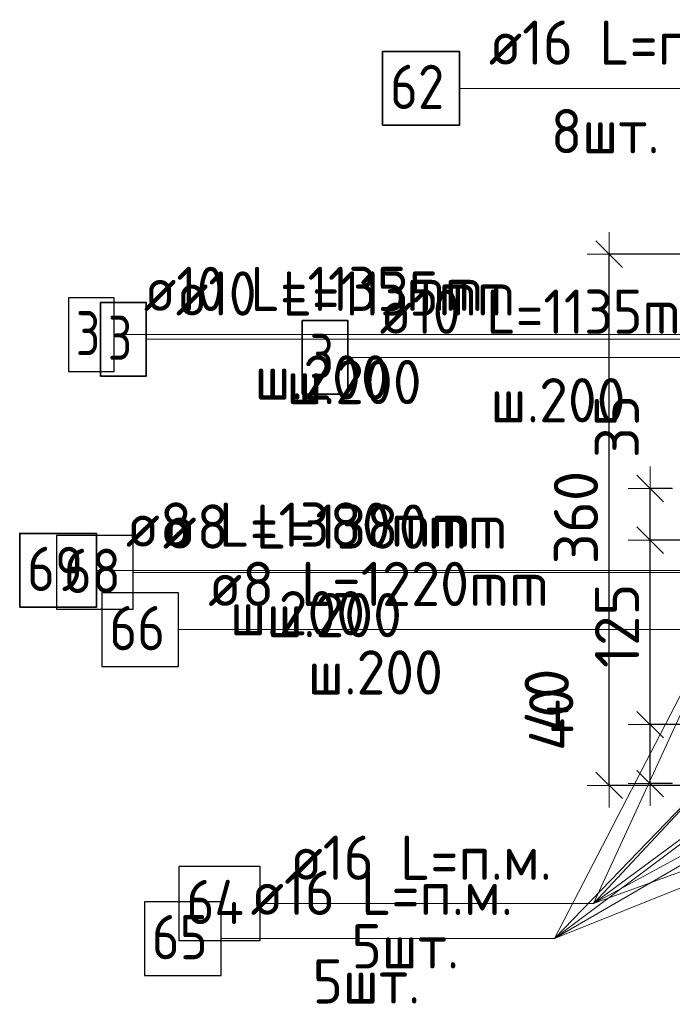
# Model space of a CAD drawing. Header units: metres. Extents: x -38 to 97, y -15 to 21.
# Tile 21 of 230: x 71.638 to 72.08, y 2.036 to 2.703. Entities that reach past the tile are written whole.
import ezdxf

# ---------------------------------------------------------------- set-up
doc = ezdxf.new("R2010")
doc.units = ezdxf.units.M
doc.header["$PDMODE"] = 65
for name, color, linetype, lineweight in [('XR$3$Арм.стержн. Арматура края', 96, 'Continuous', 35), ('XR$3$Арм.стержн. Хомут', 240, 'Continuous', 35), ('XR$3$Арм.стержн.горизонт. 1', 180, 'Continuous', 35), ('XR$3$Размерная линия (1)', 7, 'Continuous', 13), ('XR$4$Арм.стержн. Арматура края', 96, 'Continuous', 35), ('XR$4$Арм.стержн.горизонт. 1', 180, 'Continuous', 35), ('XR$4$Размерная линия (1)', 7, 'Continuous', 13), ('XR$6$Арм.стержн. Арматура края', 96, 'Continuous', 35), ('XR$6$Арм.стержн.горизонт. 1', 180, 'Continuous', 35), ('XR$6$Размерная линия (1)', 7, 'Continuous', 13)]:
    doc.layers.add(name, color=color, linetype=linetype, lineweight=lineweight)
doc.styles.add('ISOCPEUR', font='txt')
doc.dimstyles.new('DIMSTYLE_23', dxfattribs={"dimtxt": 0.03, "dimasz": 0.03, "dimexe": 0, "dimexo": 0, "dimgap": 0.015, "dimtad": 2, "dimdec": 0, "dimlfac": 1000, "dimrnd": 5, "dimzin": 12, "dimdsep": 46, "dimtxsty": 'ISOCPEUR', "dimblk1": 'ALL_ML_STRICH', "dimblk2": 'ALL_ML_STRICH', "dimsah": 1, "dimcen": 0, "dimclrd": 7, "dimclre": 256, "dimclrt": 7, "dimadec": 0, "dimazin": 0, "dimtfac": 1, "dimtdec": 0, "dimtix": 1, "dimtmove": 2, "dimatfit": 3, "dimfxl": 0, "dimtvp": 1.2, "dimtzin": 0, "dimlwd": 0, "dimlwe": -3, "dimarcsym": 0})
doc.dimstyles.new('DIMSTYLE_24', dxfattribs={"dimtxt": 0.03, "dimasz": 0.03, "dimexe": 0, "dimexo": 0, "dimgap": 0.015, "dimtad": 2, "dimdec": 0, "dimlfac": 1000, "dimrnd": 5, "dimzin": 12, "dimdsep": 46, "dimtxsty": 'ISOCPEUR', "dimblk1": 'ALL_ML_STRICH', "dimblk2": 'ALL_ML_STRICH', "dimsah": 1, "dimcen": 0, "dimclrd": 7, "dimclre": 256, "dimclrt": 7, "dimadec": 0, "dimazin": 0, "dimtfac": 1, "dimtdec": 0, "dimtix": 1, "dimtmove": 2, "dimatfit": 3, "dimfxl": 0, "dimtzin": 0, "dimlwd": 0, "dimlwe": -3, "dimarcsym": 0})
doc.dimstyles.new('DIMSTYLE_32', dxfattribs={"dimtxt": 0.03, "dimasz": 0.03, "dimexe": 0, "dimexo": 0, "dimgap": 0.015, "dimtad": 0, "dimdec": 0, "dimlfac": 1000, "dimrnd": 5, "dimzin": 12, "dimdsep": 46, "dimtxsty": 'ISOCPEUR', "dimblk1": 'ALL_ML_STRICH', "dimblk2": 'ALL_ML_STRICH', "dimsah": 1, "dimcen": 0, "dimclrd": 7, "dimclre": 256, "dimclrt": 7, "dimadec": 0, "dimazin": 0, "dimtfac": 1, "dimtdec": 0, "dimtix": 1, "dimtmove": 2, "dimatfit": 3, "dimfxl": 0, "dimtvp": 1.2, "dimtzin": 0, "dimlwd": 0, "dimlwe": -3, "dimarcsym": 0})

# ---------------------------------------------------------------- blocks, each defined once
blk = doc.blocks.new('ALL_ML_STRICH')
at = {"color": 0, "linetype": 'ByBlock', "lineweight": -2}
for p, q in [((0, -0.5), (0, 0.5)), ((-0.3, -0.3), (0.3, 0.3)), ((-1, 0), (0.5, 0))]:
    blk.add_line(p, q, dxfattribs=at)
blk = doc.blocks.new('*D247')
at = {"layer": 'DEFPOINTS', "color": 7, "linetype": 'Continuous', "lineweight": 13, "transparency": 33554687}
for p in [(72.17211, 2.54403), (72.03736, 2.18403), (72.17211, 2.18403)]:
    blk.add_point(p, dxfattribs=at)
at = {"layer": 'XR$3$Размерная линия (1)', "color": 9, "linetype": 'Continuous', "lineweight": -2, "true_color": 0xc7c7c7, "transparency": 33554687}
for p, q in [((72.15211, 2.54403), (72.03736, 2.54403)), ((72.15211, 2.18403), (72.03736, 2.18403))]:
    blk.add_line(p, q, dxfattribs=at)
at = {"layer": 'XR$3$Размерная линия (1)', "color": 7, "linetype": 'Continuous', "lineweight": -2, "transparency": 33554687}
blk.add_line((72.03736, 2.18403), (72.03736, 2.54403), dxfattribs=at)
at = {"layer": 'XR$3$Размерная линия (1)', "color": 7, "linetype": 'Continuous', "lineweight": 13, "transparency": 33554687, "xscale": 0.03, "yscale": 0.03, "zscale": 0.03}
for p, rotation in [((72.03736, 2.54403), 90), ((72.03736, 2.18403), 270)]:
    blk.add_blockref('ALL_ML_STRICH', p, dxfattribs=dict(at, rotation=rotation))
at = {"layer": 'XR$3$Размерная линия (1)', "color": 7, "linetype": 'Continuous', "lineweight": 13, "transparency": 33554687, "insert": (72.01486, 2.36553), "char_height": 0.03, "width": 0.09, "attachment_point": 5, "rotation": 90, "style": 'ISOCPEUR'}
blk.add_mtext('\\A1;{360}', dxfattribs=at)
blk = doc.blocks.new('*D517')
at = {"layer": 'DEFPOINTS', "color": 7, "linetype": 'Continuous', "lineweight": 13, "transparency": 33554687}
for p in [(72.13995, 2.22518), (72.06519, 2.18518), (72.10003, 2.18518)]:
    blk.add_point(p, dxfattribs=at)
at = {"layer": 'XR$4$Размерная линия (1)', "color": 9, "linetype": 'Continuous', "lineweight": -2, "true_color": 0xc7c7c7, "transparency": 33554687}
for p, q in [((72.11995, 2.22518), (72.06519, 2.22518)), ((72.08003, 2.18518), (72.06519, 2.18518))]:
    blk.add_line(p, q, dxfattribs=at)
at = {"layer": 'XR$4$Размерная линия (1)', "color": 7, "linetype": 'Continuous', "lineweight": -2, "transparency": 33554687}
blk.add_line((72.06519, 2.18518), (72.06519, 2.22518), dxfattribs=at)
at = {"layer": 'XR$4$Размерная линия (1)', "color": 7, "linetype": 'Continuous', "lineweight": 13, "transparency": 33554687, "xscale": 0.03, "yscale": 0.03, "zscale": 0.03}
for p, rotation in [((72.06519, 2.22518), 90), ((72.06519, 2.18518), 270)]:
    blk.add_blockref('ALL_ML_STRICH', p, dxfattribs=dict(at, rotation=rotation))
at = {"layer": 'XR$4$Размерная линия (1)', "color": 7, "linetype": 'Continuous', "lineweight": 13, "transparency": 33554687, "insert": (71.99811, 2.22882), "char_height": 0.03, "width": 0.06, "attachment_point": 5, "rotation": 90, "style": 'ISOCPEUR'}
blk.add_mtext('\\A1;{40}', dxfattribs=at)
blk = doc.blocks.new('*D518')
at = {"layer": 'DEFPOINTS', "color": 7, "linetype": 'Continuous', "lineweight": 13, "transparency": 33554687}
for p in [(72.13995, 2.35018), (72.06519, 2.22518), (72.13995, 2.22518)]:
    blk.add_point(p, dxfattribs=at)
at = {"layer": 'XR$4$Размерная линия (1)', "color": 9, "linetype": 'Continuous', "lineweight": -2, "true_color": 0xc7c7c7, "transparency": 33554687}
for p, q in [((72.11995, 2.35018), (72.06519, 2.35018)), ((72.11995, 2.22518), (72.06519, 2.22518))]:
    blk.add_line(p, q, dxfattribs=at)
at = {"layer": 'XR$4$Размерная линия (1)', "color": 7, "linetype": 'Continuous', "lineweight": -2, "transparency": 33554687}
blk.add_line((72.06519, 2.22518), (72.06519, 2.35018), dxfattribs=at)
at = {"layer": 'XR$4$Размерная линия (1)', "color": 7, "linetype": 'Continuous', "lineweight": 13, "transparency": 33554687, "xscale": 0.03, "yscale": 0.03, "zscale": 0.03}
for p, rotation in [((72.06519, 2.35018), 90), ((72.06519, 2.22518), 270)]:
    blk.add_blockref('ALL_ML_STRICH', p, dxfattribs=dict(at, rotation=rotation))
at = {"layer": 'XR$4$Размерная линия (1)', "color": 7, "linetype": 'Continuous', "lineweight": 13, "transparency": 33554687, "insert": (72.04269, 2.29218), "char_height": 0.03, "width": 0.09, "attachment_point": 5, "rotation": 90, "style": 'ISOCPEUR'}
blk.add_mtext('\\A1;{125}', dxfattribs=at)
blk = doc.blocks.new('*D519')
at = {"layer": 'DEFPOINTS', "color": 7, "linetype": 'Continuous', "lineweight": 13, "transparency": 33554687}
for p in [(72.10003, 2.38518), (72.06519, 2.35018), (72.13995, 2.35018)]:
    blk.add_point(p, dxfattribs=at)
at = {"layer": 'XR$4$Размерная линия (1)', "color": 9, "linetype": 'Continuous', "lineweight": -2, "true_color": 0xc7c7c7, "transparency": 33554687}
for p, q in [((72.08003, 2.38518), (72.06519, 2.38518)), ((72.11995, 2.35018), (72.06519, 2.35018))]:
    blk.add_line(p, q, dxfattribs=at)
at = {"layer": 'XR$4$Размерная линия (1)', "color": 7, "linetype": 'Continuous', "lineweight": -2, "transparency": 33554687}
blk.add_line((72.06519, 2.35018), (72.06519, 2.38518), dxfattribs=at)
at = {"layer": 'XR$4$Размерная линия (1)', "color": 7, "linetype": 'Continuous', "lineweight": 13, "transparency": 33554687, "xscale": 0.03, "yscale": 0.03, "zscale": 0.03}
for p, rotation in [((72.06519, 2.38518), 90), ((72.06519, 2.35018), 270)]:
    blk.add_blockref('ALL_ML_STRICH', p, dxfattribs=dict(at, rotation=rotation))
at = {"layer": 'XR$4$Размерная линия (1)', "color": 7, "linetype": 'Continuous', "lineweight": 13, "transparency": 33554687, "insert": (72.10355, 2.4359), "char_height": 0.03, "width": 0.06, "attachment_point": 5, "rotation": 90, "style": 'ISOCPEUR'}
blk.add_mtext('\\A1;{35}', dxfattribs=at)
blk = doc.blocks.new('*D974')
at = {"layer": 'DEFPOINTS', "color": 7, "linetype": 'Continuous', "lineweight": 13, "transparency": 33554687}
for p in [(72.13995, 2.22518), (72.06519, 2.18518), (72.10003, 2.18518)]:
    blk.add_point(p, dxfattribs=at)
at = {"layer": 'XR$6$Размерная линия (1)', "color": 9, "linetype": 'Continuous', "lineweight": -2, "true_color": 0xc7c7c7, "transparency": 33554687}
for p, q in [((72.11995, 2.22518), (72.06519, 2.22518)), ((72.08003, 2.18518), (72.06519, 2.18518))]:
    blk.add_line(p, q, dxfattribs=at)
at = {"layer": 'XR$6$Размерная линия (1)', "color": 7, "linetype": 'Continuous', "lineweight": -2, "transparency": 33554687}
blk.add_line((72.06519, 2.18518), (72.06519, 2.22518), dxfattribs=at)
at = {"layer": 'XR$6$Размерная линия (1)', "color": 7, "linetype": 'Continuous', "lineweight": 13, "transparency": 33554687, "xscale": 0.03, "yscale": 0.03, "zscale": 0.03}
for p, rotation in [((72.06519, 2.22518), 90), ((72.06519, 2.18518), 270)]:
    blk.add_blockref('ALL_ML_STRICH', p, dxfattribs=dict(at, rotation=rotation))
at = {"layer": 'XR$6$Размерная линия (1)', "color": 7, "linetype": 'Continuous', "lineweight": 13, "transparency": 33554687, "insert": (71.99506, 2.24163), "char_height": 0.03, "width": 0.06, "attachment_point": 5, "rotation": 90, "style": 'ISOCPEUR'}
blk.add_mtext('\\A1;{40}', dxfattribs=at)
blk = doc.blocks.new('*D975')
at = {"layer": 'DEFPOINTS', "color": 7, "linetype": 'Continuous', "lineweight": 13, "transparency": 33554687}
for p in [(72.13995, 2.35018), (72.06519, 2.22518), (72.13995, 2.22518)]:
    blk.add_point(p, dxfattribs=at)
at = {"layer": 'XR$6$Размерная линия (1)', "color": 9, "linetype": 'Continuous', "lineweight": -2, "true_color": 0xc7c7c7, "transparency": 33554687}
for p, q in [((72.11995, 2.35018), (72.06519, 2.35018)), ((72.11995, 2.22518), (72.06519, 2.22518))]:
    blk.add_line(p, q, dxfattribs=at)
at = {"layer": 'XR$6$Размерная линия (1)', "color": 7, "linetype": 'Continuous', "lineweight": -2, "transparency": 33554687}
blk.add_line((72.06519, 2.22518), (72.06519, 2.35018), dxfattribs=at)
at = {"layer": 'XR$6$Размерная линия (1)', "color": 7, "linetype": 'Continuous', "lineweight": 13, "transparency": 33554687, "xscale": 0.03, "yscale": 0.03, "zscale": 0.03}
for p, rotation in [((72.06519, 2.35018), 90), ((72.06519, 2.22518), 270)]:
    blk.add_blockref('ALL_ML_STRICH', p, dxfattribs=dict(at, rotation=rotation))
at = {"layer": 'XR$6$Размерная линия (1)', "color": 7, "linetype": 'Continuous', "lineweight": 13, "transparency": 33554687, "insert": (72.04269, 2.29218), "char_height": 0.03, "width": 0.09, "attachment_point": 5, "rotation": 90, "style": 'ISOCPEUR'}
blk.add_mtext('\\A1;{125}', dxfattribs=at)
blk = doc.blocks.new('*D976')
at = {"layer": 'DEFPOINTS', "color": 7, "linetype": 'Continuous', "lineweight": 13, "transparency": 33554687}
for p in [(72.10003, 2.38518), (72.06519, 2.35018), (72.13995, 2.35018)]:
    blk.add_point(p, dxfattribs=at)
at = {"layer": 'XR$6$Размерная линия (1)', "color": 9, "linetype": 'Continuous', "lineweight": -2, "true_color": 0xc7c7c7, "transparency": 33554687}
for p, q in [((72.08003, 2.38518), (72.06519, 2.38518)), ((72.11995, 2.35018), (72.06519, 2.35018))]:
    blk.add_line(p, q, dxfattribs=at)
at = {"layer": 'XR$6$Размерная линия (1)', "color": 7, "linetype": 'Continuous', "lineweight": -2, "transparency": 33554687}
blk.add_line((72.06519, 2.35018), (72.06519, 2.38518), dxfattribs=at)
at = {"layer": 'XR$6$Размерная линия (1)', "color": 7, "linetype": 'Continuous', "lineweight": 13, "transparency": 33554687, "xscale": 0.03, "yscale": 0.03, "zscale": 0.03}
for p, rotation in [((72.06519, 2.38518), 90), ((72.06519, 2.35018), 270)]:
    blk.add_blockref('ALL_ML_STRICH', p, dxfattribs=dict(at, rotation=rotation))
at = {"layer": 'XR$6$Размерная линия (1)', "color": 7, "linetype": 'Continuous', "lineweight": 13, "transparency": 33554687, "insert": (72.04254, 2.42731), "char_height": 0.03, "width": 0.06, "attachment_point": 5, "rotation": 90, "style": 'ISOCPEUR'}
blk.add_mtext('\\A1;{35}', dxfattribs=at)

msp = doc.modelspace()

# ---------------------------------------------------------------- linework, layer by layer
at = {"layer": 'XR$3$Арм.стержн. Арматура края', "color": 7, "linetype": 'Continuous', "lineweight": 13, "transparency": 33554687}
for p, q in [((71.72365, 2.48637), (72.03065, 2.48637)), ((72.03065, 2.48637), (72.19703, 2.48637))]:
    msp.add_line(p, q, dxfattribs=at)
at = {"layer": 'XR$3$Арм.стержн. Арматура края', "color": 7, "linetype": 'Continuous', "lineweight": 35, "transparency": 33554687}
msp.add_lwpolyline([(71.69265, 2.46137), (71.72365, 2.46137), (71.72365, 2.51137), (71.69265, 2.51137), (71.69265, 2.46137)], dxfattribs=at)
at = {"layer": 'XR$3$Арм.стержн. Хомут', "color": 7, "linetype": 'Continuous', "lineweight": 13, "transparency": 33554687}
for p, q in [((71.74558, 2.28956), (72.03758, 2.28956)), ((72.03758, 2.28956), (72.20007, 2.28956))]:
    msp.add_line(p, q, dxfattribs=at)
at = {"layer": 'XR$3$Арм.стержн. Хомут', "color": 7, "linetype": 'Continuous', "lineweight": 25, "transparency": 33554687}
msp.add_lwpolyline([(71.69358, 2.26456), (71.74558, 2.26456), (71.74558, 2.31456), (71.69358, 2.31456), (71.69358, 2.26456)], dxfattribs=at)
at = {"layer": 'XR$3$Арм.стержн.горизонт. 1', "color": 7, "linetype": 'Continuous', "lineweight": 13, "transparency": 33554687}
msp.add_line((71.93584, 2.65643), (72.16184, 2.65643), dxfattribs=at)
at = {"layer": 'XR$3$Арм.стержн.горизонт. 1', "color": 7, "linetype": 'Continuous', "lineweight": 35, "transparency": 33554687}
msp.add_lwpolyline([(71.88384, 2.63143), (71.93584, 2.63143), (71.93584, 2.68143), (71.88384, 2.68143), (71.88384, 2.63143)], dxfattribs=at)
at = {"layer": 'XR$4$Арм.стержн. Арматура края', "color": 7, "linetype": 'Continuous', "lineweight": 13, "transparency": 33554687}
for p, q in [((71.86032, 2.47405), (72.17032, 2.47405)), ((71.68983, 2.32972), (71.98783, 2.32972)), ((71.98783, 2.32972), (72.12903, 2.32972))]:
    msp.add_line(p, q, dxfattribs=at)
at = {"layer": 'XR$4$Арм.стержн. Арматура края', "color": 7, "linetype": 'Continuous', "lineweight": 35, "transparency": 33554687}
for points in [[(71.82932, 2.44905), (71.86032, 2.44905), (71.86032, 2.49905), (71.82932, 2.49905), (71.82932, 2.44905)], [(71.63783, 2.30472), (71.68983, 2.30472), (71.68983, 2.35472), (71.63783, 2.35472), (71.63783, 2.30472)]]:
    msp.add_lwpolyline(points, dxfattribs=at)
at = {"layer": 'XR$4$Арм.стержн.горизонт. 1', "color": 7, "linetype": 'Continuous', "lineweight": 13, "transparency": 33554687}
for p, q in [((72.00038, 2.08015), (72.13995, 2.35018)), ((72.00038, 2.08015), (72.36003, 2.35018)), ((72.00038, 2.08015), (72.24995, 2.22518)), ((72.00038, 2.08015), (72.36003, 2.22518)), ((72.00038, 2.08015), (72.13995, 2.22518)), ((71.77438, 2.08015), (72.00038, 2.08015))]:
    msp.add_line(p, q, dxfattribs=at)
at = {"layer": 'XR$4$Арм.стержн.горизонт. 1', "color": 7, "linetype": 'Continuous', "lineweight": 25, "transparency": 33554687}
msp.add_lwpolyline([(71.72238, 2.05515), (71.77438, 2.05515), (71.77438, 2.10515), (71.72238, 2.10515), (71.72238, 2.05515)], dxfattribs=at)
at = {"layer": 'XR$6$Арм.стержн. Арматура края', "color": 7, "linetype": 'Continuous', "lineweight": 13, "transparency": 33554687}
for p, q in [((71.70196, 2.48949), (72.00896, 2.48949)), ((72.00896, 2.48949), (72.21495, 2.48949)), ((71.71478, 2.32839), (72.01278, 2.32839)), ((72.01278, 2.32839), (72.12903, 2.32839))]:
    msp.add_line(p, q, dxfattribs=at)
at = {"layer": 'XR$6$Арм.стержн. Арматура края', "color": 7, "linetype": 'Continuous', "lineweight": 25, "transparency": 33554687}
for points in [[(71.67096, 2.46449), (71.70196, 2.46449), (71.70196, 2.51449), (71.67096, 2.51449), (71.67096, 2.46449)], [(71.66278, 2.30339), (71.71478, 2.30339), (71.71478, 2.35339), (71.66278, 2.35339), (71.66278, 2.30339)]]:
    msp.add_lwpolyline(points, dxfattribs=at)
at = {"layer": 'XR$6$Арм.стержн.горизонт. 1', "color": 7, "linetype": 'Continuous', "lineweight": 13, "transparency": 33554687}
for p, q in [((72.02674, 2.10395), (72.36003, 2.35018)), ((72.02674, 2.10395), (72.13995, 2.35018)), ((72.02674, 2.10395), (72.36003, 2.22518)), ((72.02674, 2.10395), (72.24995, 2.22518)), ((72.02674, 2.10395), (72.13995, 2.22518)), ((71.80074, 2.10395), (72.02674, 2.10395))]:
    msp.add_line(p, q, dxfattribs=at)
at = {"layer": 'XR$6$Арм.стержн.горизонт. 1', "color": 7, "linetype": 'Continuous', "lineweight": 25, "transparency": 33554687}
msp.add_lwpolyline([(71.74574, 2.07895), (71.80074, 2.07895), (71.80074, 2.12895), (71.74574, 2.12895), (71.74574, 2.07895)], dxfattribs=at)

# ---------------------------------------------------------------- texts
at = {"layer": 'XR$3$Арм.стержн. Арматура края', "color": 7, "linetype": 'Continuous', "lineweight": 25, "transparency": 33554687, "char_height": 0.03, "attachment_point": 7, "style": 'ISOCPEUR'}
for s, insert, width in [('\\W0.92;ø10 L=1135mm ', (71.74365, 2.50237), 0.2806693), ('\\W0.78;3', (71.69765, 2.47237), 0.0326407), ('\\W0.95;ш.200 ', (71.81865, 2.44237), 0.1311996)]:
    msp.add_mtext(s, dxfattribs=dict(at, insert=insert, width=width))
at = {"layer": 'XR$3$Арм.стержн. Хомут', "color": 7, "linetype": 'Continuous', "lineweight": 25, "transparency": 33554687, "char_height": 0.03, "attachment_point": 7, "style": 'ISOCPEUR'}
for s, insert, width in [('\\W0.96;ø8 L=1220mm ', (71.76558, 2.30556), 0.2722217), ('\\W0.87;66', (71.69858, 2.27556), 0.0550812), ('\\W0.95;ш.200 ', (71.83308, 2.24556), 0.1311995)]:
    msp.add_mtext(s, dxfattribs=dict(at, insert=insert, width=width))
at = {"layer": 'XR$3$Арм.стержн.горизонт. 1', "color": 7, "linetype": 'Continuous', "lineweight": 25, "transparency": 33554687, "char_height": 0.03, "attachment_point": 7, "style": 'ISOCPEUR'}
for s, insert, width in [('\\W0.94;ø16 L=п.м.', (71.95584, 2.67243), 0.199983), ('\\W0.87;62', (71.88884, 2.64243), 0.0550812), ('\\W0.94;8шт. ', (71.99784, 2.61243), 0.1161286)]:
    msp.add_mtext(s, dxfattribs=dict(at, insert=insert, width=width))
at = {"layer": 'XR$4$Арм.стержн. Арматура края', "color": 7, "linetype": 'Continuous', "lineweight": 25, "transparency": 33554687, "char_height": 0.03, "attachment_point": 7, "style": 'ISOCPEUR'}
for s, insert, width in [('\\W0.92;ø10 L=1135mm ', (71.88182, 2.49005), 0.2806692), ('\\W0.78;3', (71.83432, 2.46005), 0.0326407), ('\\W0.95;ш.200 ', (71.95682, 2.43005), 0.1311995), ('\\W0.96;ø8 L=1380mm ', (71.70983, 2.34572), 0.2722217), ('\\W0.87;69', (71.64283, 2.31572), 0.0550812), ('\\W0.95;ш.200 ', (71.78033, 2.28572), 0.1311995)]:
    msp.add_mtext(s, dxfattribs=dict(at, insert=insert, width=width))
at = {"layer": 'XR$4$Арм.стержн.горизонт. 1', "color": 7, "linetype": 'Continuous', "lineweight": 25, "transparency": 33554687, "char_height": 0.03, "attachment_point": 7, "style": 'ISOCPEUR'}
for s, insert, width in [('\\W0.94;ø16 L=п.м.', (71.79438, 2.09615), 0.1999832), ('\\W0.87;65', (71.72738, 2.06615), 0.0550812), ('\\W0.94;5шт. ', (71.83638, 2.03615), 0.1161286)]:
    msp.add_mtext(s, dxfattribs=dict(at, insert=insert, width=width))
at = {"layer": 'XR$6$Арм.стержн. Арматура края', "color": 7, "linetype": 'Continuous', "lineweight": 18, "transparency": 33554687, "char_height": 0.03, "attachment_point": 7, "style": 'ISOCPEUR'}
for s, insert, width in [('\\W0.92;ø10 L=1135mm ', (71.72196, 2.50549), 0.2806692), ('\\W0.95;ш.200 ', (71.79696, 2.44549), 0.1311996), ('\\W0.96;ø8 L=1380mm ', (71.73478, 2.34439), 0.2722217), ('\\W0.95;ш.200 ', (71.80528, 2.28439), 0.1311996)]:
    msp.add_mtext(s, dxfattribs=dict(at, insert=insert, width=width))
at = {"layer": 'XR$6$Арм.стержн. Арматура края', "color": 7, "linetype": 'Continuous', "lineweight": 25, "transparency": 33554687, "char_height": 0.03, "attachment_point": 7, "style": 'ISOCPEUR'}
for s, insert, width in [('\\W0.78;3', (71.67596, 2.47549), 0.0326407), ('\\W0.87;68', (71.66778, 2.31439), 0.0550812)]:
    msp.add_mtext(s, dxfattribs=dict(at, insert=insert, width=width))
at = {"layer": 'XR$6$Арм.стержн.горизонт. 1', "color": 7, "linetype": 'Continuous', "lineweight": 25, "transparency": 33554687, "char_height": 0.03, "attachment_point": 7, "style": 'ISOCPEUR'}
for s, insert, width in [('\\W0.94;ø16 L=п.м.', (71.82074, 2.11995), 0.1999832), ('\\W0.88;64', (71.75074, 2.08995), 0.0581993), ('\\W0.94;5шт. ', (71.86274, 2.05995), 0.1161286)]:
    msp.add_mtext(s, dxfattribs=dict(at, insert=insert, width=width))

# ---------------------------------------------------------------- dimensions: what is measured, and where the dimension line sits
at = {"layer": 'XR$3$Размерная линия (1)', "color": 7, "linetype": 'Continuous', "lineweight": 13, "transparency": 33554687}
dim = msp.add_linear_dim(base=(72.03736, 2.54403), p1=(72.15211, 2.18403), p2=(72.15211, 2.54403), angle=90, dimstyle='DIMSTYLE_24', override={"dimpost": '<>', "dimclrd": 7, "dimclre": 9, "dimclrt": 7, "dimlwd": 0, "dimlwe": 65533}, dxfattribs=at)
dim.commit()
dim.dimension.update_dxf_attribs({"geometry": '*D247', "text_midpoint": (72.01486, 2.36553), "dimtype": 160})
at = {"layer": 'XR$4$Размерная линия (1)', "color": 7, "linetype": 'Continuous', "lineweight": 13, "transparency": 33554687}
for base, p1, p2, dimstyle, picture, middle in [((72.06519, 2.38518), (72.11995, 2.35018), (72.08003, 2.38518), 'DIMSTYLE_32', '*D519', (72.10355, 2.4359)), ((72.06519, 2.35018), (72.11995, 2.22518), (72.11995, 2.35018), 'DIMSTYLE_24', '*D518', (72.04269, 2.29218)), ((72.06519, 2.22518), (72.08003, 2.18518), (72.11995, 2.22518), 'DIMSTYLE_23', '*D517', (71.99811, 2.22882))]:
    dim = msp.add_linear_dim(base=base, p1=p1, p2=p2, angle=90, dimstyle=dimstyle, override={"dimpost": '<>', "dimclrd": 7, "dimclre": 9, "dimclrt": 7, "dimlwd": 0, "dimlwe": 65533}, dxfattribs=at)
    dim.commit()
    dim.dimension.update_dxf_attribs({"geometry": picture, "text_midpoint": middle, "dimtype": 160})
at = {"layer": 'XR$6$Размерная линия (1)', "color": 7, "linetype": 'Continuous', "lineweight": 13, "transparency": 33554687}
for base, p1, p2, dimstyle, picture, middle in [((72.06519, 2.38518), (72.11995, 2.35018), (72.08003, 2.38518), 'DIMSTYLE_23', '*D976', (72.04254, 2.42731)), ((72.06519, 2.35018), (72.11995, 2.22518), (72.11995, 2.35018), 'DIMSTYLE_24', '*D975', (72.04269, 2.29218)), ((72.06519, 2.22518), (72.08003, 2.18518), (72.11995, 2.22518), 'DIMSTYLE_23', '*D974', (71.99506, 2.24163))]:
    dim = msp.add_linear_dim(base=base, p1=p1, p2=p2, angle=90, dimstyle=dimstyle, override={"dimpost": '<>', "dimclrd": 7, "dimclre": 9, "dimclrt": 7, "dimlwd": 0, "dimlwe": 65533}, dxfattribs=at)
    dim.commit()
    dim.dimension.update_dxf_attribs({"geometry": picture, "text_midpoint": middle, "dimtype": 160})

doc.saveas('drawing.dxf')
